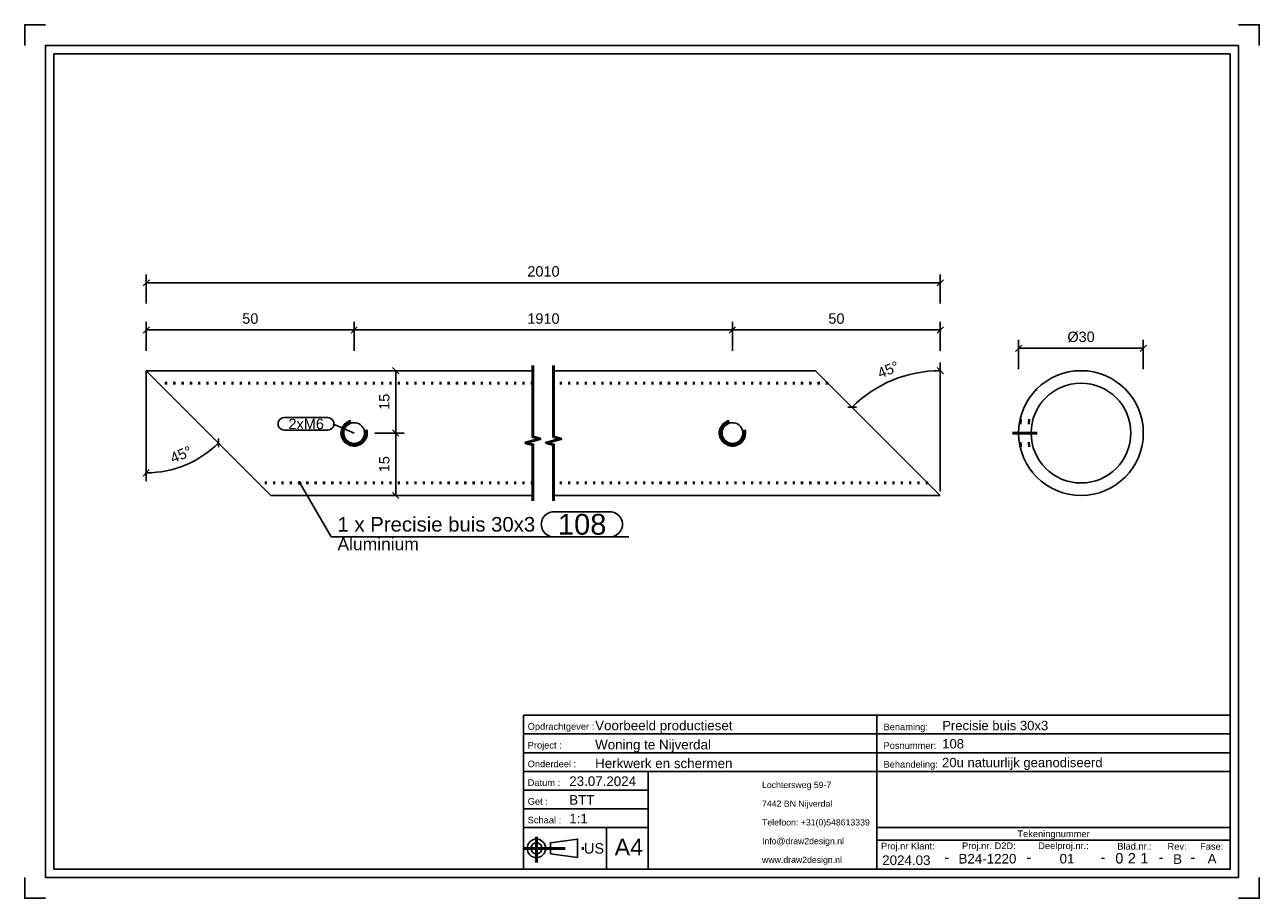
# Model space of a CAD drawing. Header units: millimetres. Extents: x 356 to 653, y -369 to -159.
import ezdxf
from ezdxf.enums import TextEntityAlignment as Align

# ---------------------------------------------------------------- set-up
doc = ezdxf.new("R2010")
doc.units = ezdxf.units.MM
doc.linetypes.add('DOT', pattern=[2, 0.5, -1.5])
doc.linetypes.add('STRICHPUNKT2', pattern=[18.5, 10, -4, 0.5, -4])
doc.layers.get('0').update_dxf_attribs({"linetype": 'CONTINUOUS'})
for name, color, linetype in [('DIM49', 4, 'CONTINUOUS'), ('LE_RED', 1, 'CONTINUOUS'), ('TXT_ALL', 7, 'CONTINUOUS'), ('TXT_DIM49', 2, 'CONTINUOUS'), ('TXT_YELLOW', 2, 'CONTINUOUS')]:
    doc.layers.add(name, color=color, linetype=linetype)
doc.layers.add('LE_ALL', color=7, linetype='CONTINUOUS', lineweight=50)
doc.styles.add('ARIAL', font='arial.ttf')

# ---------------------------------------------------------------- blocks, each defined once
blk = doc.blocks.new('TFIELD_00005', base_point=(533.11, -359.86))
at = {"layer": 'TXT_YELLOW', "style": 'ARIAL'}
for s, p in [('Lochtersweg 59-7', (533.11, -341.86)), ('7442 BN Nijverdal', (533.11, -346.36)), ('Telefoon: +31(0)548613339', (533.11, -350.86)), ('Info@draw2design.nl', (533.11, -355.36)), ('www.draw2design.nl', (533.11, -359.86))]:
    blk.add_text(s, height=1.5, dxfattribs=at).set_placement(p, align=Align.MIDDLE_LEFT)
blk = doc.blocks.new('FLEX_00004', base_point=(545.92, -362.11))
blk.add_blockref('TFIELD_00005', (533.11, -359.86))
blk = doc.blocks.new('D2D_00003', base_point=(505.98, -360.26))
blk.add_blockref('FLEX_00004', (545.92, -362.11))
blk = doc.blocks.new('TFIELD_00007', base_point=(497.65, -356.8))
at = {"layer": 'TXT_YELLOW', "style": 'ARIAL'}
blk.add_text('A4', height=4, dxfattribs=at).set_placement((497.65, -356.8), align=Align.MIDDLE_LEFT)
blk = doc.blocks.new('FLEX_00006', base_point=(501.02, -356.8))
blk.add_blockref('TFIELD_00007', (497.65, -356.8))
blk = doc.blocks.new('TFIELD_00013', base_point=(490.26, -357.11))
at = {"layer": 'TXT_YELLOW', "style": 'ARIAL'}
blk.add_text('US', height=2.5, dxfattribs=at).set_placement((490.26, -357.11), align=Align.MIDDLE_LEFT)
blk = doc.blocks.new('FLEX_00012', base_point=(490.26, -357.11))
blk.add_blockref('TFIELD_00013', (490.26, -357.11))
blk = doc.blocks.new('US_00011', base_point=(480.17, -357.11))
blk.add_line((482.19, -358.45), (488.75, -359.33))
blk.add_lwpolyline([(482.19, -358.45), (482.19, -355.78), (488.75, -354.89), (488.75, -359.33)])
for radius in [2.22, 1.33]:
    blk.add_circle((478.84, -357.11), radius)
at = {"layer": 'LE_ALL', "color": 1, "linetype": 'STRICHPUNKT2'}
for p, q in [((478.84, -354.3), (478.84, -360.52)), ((475.73, -357.11), (490.6, -357.11))]:
    blk.add_line(p, q, dxfattribs=at)
blk.add_blockref('FLEX_00012', (490.26, -357.11))
blk = doc.blocks.new('SCHRIFE_00015', base_point=(486.73, -342.11))
for p, q in [((475.73, -325.11), (560.73, -325.11)), ((475.73, -325.11), (475.73, -362.11)), ((560.73, -325.11), (645.73, -325.11)), ((560.73, -362.11), (560.73, -325.11)), ((645.73, -325.11), (645.73, -362.11)), ((475.73, -329.61), (560.73, -329.61)), ((560.73, -329.61), (645.73, -329.61)), ((475.73, -334.11), (560.73, -334.11)), ((560.73, -334.11), (645.73, -334.11)), ((475.73, -338.61), (645.73, -338.61)), ((505.73, -338.61), (505.73, -362.11)), ((505.73, -343.11), (475.73, -343.11)), ((505.73, -347.61), (475.73, -347.61)), ((505.73, -352.11), (475.73, -352.11)), ((495.73, -352.11), (495.73, -362.11)), ((645.73, -352.11), (560.73, -352.11)), ((645.73, -355.11), (560.73, -355.11)), ((645.73, -362.11), (475.73, -362.11))]:
    blk.add_line(p, q)
at = {"layer": 'TXT_YELLOW', "style": 'ARIAL'}
for s, height, p in [('Voorbeeld productieset', 2.3, (492.96, -328.72)), ('Precisie buis 30x3', 2.25, (576.45, -328.71)), ('Woning te Nijverdal', 2.3, (492.96, -333.32)), ('108', 2.25, (576.45, -333.1)), ('Herkwerk en schermen', 2.3, (492.96, -337.82)), ('20u natuurlijk geanodiseerd', 2.25, (576.41, -337.6)), ('23.07.2024', 2.3, (486.73, -342.11)), ('BTT', 2.3, (486.73, -346.61)), ('1:1', 2.3, (486.73, -351.11))]:
    blk.add_text(s, height=height, dxfattribs=at).set_placement(p)
for s, height, p in [('2024.03', 2.3, (567.82, -361.11)), ('B24-1220', 2.3, (587.33, -360.75)), ('01', 2.3, (606.47, -360.74)), ('B', 2.3, (633.07, -360.84)), ('A', 2.3, (641.37, -360.74)), ('-', 2.5, (577.56, -360.46)), ('-', 2.5, (597.3, -360.46)), ('-', 2.5, (615.13, -360.46)), ('-', 2.5, (629.07, -360.46)), ('-', 2.5, (636.72, -360.46))]:
    blk.add_text(s, height=height, dxfattribs=at).set_placement(p, align=Align.CENTER)
blk = doc.blocks.new('TFIELD_00019', base_point=(624.09, -359.49))
at = {"layer": 'TXT_ALL', "style": 'ARIAL'}
blk.add_text('1', height=2.5, dxfattribs=at).set_placement((624.09, -359.49), align=Align.MIDDLE_LEFT)
blk = doc.blocks.new('1_00018')
blk.add_blockref('TFIELD_00019', (624.09, -359.49))
blk = doc.blocks.new('TELLER1_00017')
blk.add_blockref('1_00018', (0, 0))
blk = doc.blocks.new('TFIELD_00022', base_point=(621.09, -359.49))
at = {"layer": 'TXT_ALL', "style": 'ARIAL'}
blk.add_text('2', height=2.5, dxfattribs=at).set_placement((621.09, -359.49), align=Align.MIDDLE_LEFT)
blk = doc.blocks.new('2_00021')
blk.add_blockref('TFIELD_00022', (621.09, -359.49))
blk = doc.blocks.new('TELLER2_00020')
blk.add_blockref('2_00021', (0, 0))
blk = doc.blocks.new('TFIELD_00025', base_point=(618.09, -359.49))
at = {"layer": 'TXT_ALL', "style": 'ARIAL'}
blk.add_text('0', height=2.5, dxfattribs=at).set_placement((618.09, -359.49), align=Align.MIDDLE_LEFT)
blk = doc.blocks.new('0_00024')
blk.add_blockref('TFIELD_00025', (618.09, -359.49))
blk = doc.blocks.new('TELLER3_00023')
blk.add_blockref('0_00024', (0, 0))
blk = doc.blocks.new('NL_00026', base_point=(476.73, -328.61))
at = {"layer": 'TXT_ALL', "color": 1, "style": 'ARIAL'}
blk.add_text('Tekeningnummer', height=1.6, dxfattribs=at).set_placement((603.23, -353.61), align=Align.MIDDLE_CENTER)
at = {"layer": 'TXT_YELLOW', "style": 'ARIAL'}
for s, p in [('Opdrachtgever :', (476.73, -328.61)), ('Benaming:', (562.33, -328.71)), ('Project :', (476.73, -333.11)), ('Posnummer:', (562.33, -333.21)), ('Onderdeel :', (476.73, -337.61)), ('Behandeling:', (562.33, -337.71)), ('Datum :', (476.73, -342.11)), ('Get :', (476.73, -346.61)), ('Schaal :', (476.73, -351.11)), ('Proj.nr Klant:', (561.73, -357.36)), ('Proj.nr. D2D:', (581.22, -357.29)), ('Deelproj.nr.:', (599.54, -357.28)), ('Blad.nr.:', (618.57, -357.4)), ('Rev:', (630.65, -357.44)), ('Fase:', (638.49, -357.44))]:
    blk.add_text(s, height=1.6, dxfattribs=at).set_placement(p)
blk = doc.blocks.new('SCHRIFE_00014')
for name, p in [('SCHRIFE_00015', (486.73, -342.11)), ('NL_00026', (476.73, -328.61)), ('TELLER3_00023', (0, 0)), ('TELLER2_00020', (0, 0)), ('TELLER1_00017', (0, 0))]:
    blk.add_blockref(name, p)
blk = doc.blocks.new('DINA4Q_00002', base_point=(645.73, -166.11))
for p, q in [((362.73, -362.11), (362.73, -166.11)), ((362.73, -166.11), (645.73, -166.11)), ((647.73, -164.11), (647.73, -364.11)), ((360.73, -364.11), (647.73, -364.11))]:
    blk.add_line(p, q)
for points in [[(355.73, -164.11), (355.73, -159.11), (360.73, -159.11)], [(647.73, -159.11), (652.73, -159.11), (652.73, -164.11)], [(360.73, -364.11), (360.73, -164.11), (647.73, -164.11)], [(645.73, -166.11), (645.73, -362.11), (362.73, -362.11)], [(355.73, -364.11), (355.73, -369.11), (360.73, -369.11)], [(647.73, -369.11), (652.73, -369.11), (652.73, -364.11)]]:
    blk.add_lwpolyline(points)
for name, p in [('SCHRIFE_00014', (0, 0)), ('D2D_00003', (505.98, -360.26)), ('US_00011', (480.17, -357.11)), ('FLEX_00006', (501.02, -356.8))]:
    blk.add_blockref(name, p)
blk = doc.blocks.new('_ZBL0022_00001')
blk.add_blockref('DINA4Q_00002', (645.73, -166.11))
blk = doc.blocks.new('_D1', base_point=(561.52, -244.18))
at = {"layer": 'DIM49', "color": 1}
for p, q in [((575.98, -271.28), (575.98, -240.28)), ((575.22, -241.54), (576.75, -243.01)), ((555.83, -251.09), (553.71, -251.05))]:
    blk.add_line(p, q, dxfattribs=at)
blk.add_ellipse((575.98, -272.28), major_axis=(30, 0), ratio=1, start_param=1.570792, end_param=2.35619, dxfattribs=at)
at = {"layer": 'TXT_DIM49', "style": 'ARIAL'}
for s, p in [('45', (561.52, -244.18)), ('°', (565.06, -242.71))]:
    blk.add_text(s, height=2.5, rotation=22.5001, dxfattribs=at).set_placement(p)
blk = doc.blocks.new('_D2', base_point=(391.39, -264.58))
at = {"layer": 'DIM49', "color": 1}
for p, q in [((384.98, -242.28), (384.98, -268.83)), ((402.32, -260.7), (402.37, -258.58)), ((385.71, -266.06), (384.25, -267.6))]:
    blk.add_line(p, q, dxfattribs=at)
blk.add_ellipse((384.98, -242.28), major_axis=(0, -24.55), ratio=1, start_param=0, end_param=0.785398, dxfattribs=at)
at = {"layer": 'TXT_DIM49', "style": 'ARIAL'}
for s, p in [('45', (391.39, -264.58)), ('°', (394.94, -263.11))]:
    blk.add_text(s, height=2.5, rotation=22.5001, dxfattribs=at).set_placement(p)
blk = doc.blocks.new('_D3', base_point=(408.06, -231))
at = {"layer": 'DIM49', "color": 1}
for p, q in [((384.98, -237.5), (384.98, -230.5)), ((434.98, -237.5), (434.98, -230.5)), ((385.73, -231.75), (384.23, -233.25)), ((384.98, -232.5), (434.98, -232.5)), ((434.23, -233.25), (435.73, -231.75))]:
    blk.add_line(p, q, dxfattribs=at)
at = {"layer": 'TXT_DIM49', "style": 'ARIAL'}
blk.add_text('50', height=2.5, dxfattribs=at).set_placement((408.06, -231))
blk = doc.blocks.new('_D4', base_point=(476.64, -231))
at = {"layer": 'DIM49', "color": 1}
for p, q in [((434.98, -237.5), (434.98, -230.5)), ((525.98, -237.5), (525.98, -230.5)), ((435.73, -231.75), (434.23, -233.25)), ((434.98, -232.5), (525.98, -232.5)), ((525.23, -233.25), (526.73, -231.75))]:
    blk.add_line(p, q, dxfattribs=at)
at = {"layer": 'TXT_DIM49', "style": 'ARIAL'}
blk.add_text('1910', height=2.5, dxfattribs=at).set_placement((476.64, -231))
blk = doc.blocks.new('_D5', base_point=(549.06, -231))
at = {"layer": 'DIM49', "color": 1}
for p, q in [((525.98, -237.5), (525.98, -230.5)), ((575.98, -237.5), (575.98, -230.5)), ((526.73, -231.75), (525.23, -233.25)), ((525.98, -232.5), (575.98, -232.5)), ((575.23, -233.25), (576.73, -231.75))]:
    blk.add_line(p, q, dxfattribs=at)
at = {"layer": 'TXT_DIM49', "style": 'ARIAL'}
blk.add_text('50', height=2.5, dxfattribs=at).set_placement((549.06, -231))
blk = doc.blocks.new('_D6', base_point=(476.64, -219.66))
at = {"layer": 'DIM49', "color": 1}
for p, q in [((384.98, -226.16), (384.98, -219.16)), ((575.98, -226.16), (575.98, -219.16)), ((385.73, -220.41), (384.23, -221.91)), ((384.98, -221.16), (575.98, -221.16)), ((575.23, -221.91), (576.73, -220.41))]:
    blk.add_line(p, q, dxfattribs=at)
at = {"layer": 'TXT_DIM49', "style": 'ARIAL'}
blk.add_text('2010', height=2.5, dxfattribs=at).set_placement((476.64, -219.66))
blk = doc.blocks.new('_D7', base_point=(443.48, -266.7))
at = {"layer": 'DIM49', "color": 1}
for p, q in [((439.98, -257.28), (446.98, -257.28)), ((445.73, -258.03), (444.23, -256.53)), ((444.98, -272.28), (444.98, -257.28)), ((439.98, -272.28), (446.98, -272.28)), ((444.23, -271.53), (445.73, -273.03))]:
    blk.add_line(p, q, dxfattribs=at)
at = {"layer": 'TXT_DIM49', "style": 'ARIAL'}
blk.add_text('15', height=2.5, rotation=90.0002, dxfattribs=at).set_placement((443.48, -266.7))
blk = doc.blocks.new('_D8', base_point=(443.48, -251.7))
at = {"layer": 'DIM49', "color": 1}
for p, q in [((439.98, -242.28), (446.98, -242.28)), ((445.73, -243.03), (444.23, -241.53)), ((444.98, -257.28), (444.98, -242.28)), ((439.98, -257.28), (446.98, -257.28)), ((444.23, -256.53), (445.73, -258.03))]:
    blk.add_line(p, q, dxfattribs=at)
at = {"layer": 'TXT_DIM49', "style": 'ARIAL'}
blk.add_text('15', height=2.5, rotation=90.0002, dxfattribs=at).set_placement((443.48, -251.7))
blk = doc.blocks.new('SHAPE_00059', base_point=(434.98, -257.28))
at = {"layer": 'DIM49', "color": 3}
for p, q in [((418.18, -253.57), (428.62, -253.57)), ((434.98, -257.28), (429.87, -255.07)), ((428.62, -256.57), (418.18, -256.57))]:
    blk.add_line(p, q, dxfattribs=at)
for centre, start_param, end_param in [((418.18, -255.07), 1.570796, 4.712389), ((428.62, -255.07), 4.712389, 7.853982)]:
    blk.add_ellipse(centre, major_axis=(1.5, 0), ratio=1, start_param=start_param, end_param=end_param, dxfattribs=at)
at = {"layer": 'TXT_DIM49', "style": 'ARIAL'}
blk.add_text('2xM6', height=2.5, dxfattribs=at).set_placement((419.18, -255.07), align=Align.MIDDLE_LEFT)
blk = doc.blocks.new('SHAPE_00060', base_point=(421.89, -269.28))
at = {"layer": 'DIM49', "color": 3}
for p, q in [((421.63, -269.24), (422.14, -269.24)), ((421.68, -269.44), (422.09, -269.44)), ((422, -269.04), (421.78, -269.04)), ((421.89, -269.28), (429.48, -282.21)), ((483.01, -276.21), (496.53, -276.21)), ((429.48, -282.21), (501.03, -282.21)), ((496.53, -282.21), (483.01, -282.21))]:
    blk.add_line(p, q, dxfattribs=at)
blk.add_lwpolyline([(421.7, -269.09), (421.66, -269.15), (421.63, -269.21), (421.62, -269.28), (421.63, -269.35), (421.66, -269.41), (421.7, -269.47), (421.76, -269.51), (421.82, -269.53), (421.89, -269.54), (421.96, -269.53), (422.02, -269.51), (422.07, -269.46), (422.11, -269.41), (422.14, -269.35), (422.15, -269.28), (422.14, -269.21), (422.11, -269.15), (422.07, -269.09), (422.02, -269.05), (421.95, -269.02), (421.88, -269.02), (421.82, -269.03), (421.75, -269.05)], close=True, dxfattribs=at)
for centre, start_param, end_param in [((483.01, -279.21), 1.570796, 4.712389), ((496.53, -279.21), 4.712389, 7.853982)]:
    blk.add_ellipse(centre, major_axis=(3, 0), ratio=1, start_param=start_param, end_param=end_param, dxfattribs=at)
at = {"layer": 'TXT_DIM49', "style": 'ARIAL'}
for s, height, p in [('1 x Precisie buis 30x3', 3.5, (430.98, -279.21)), ('108', 5, (484.01, -279.21)), ('Aluminium', 3, (430.98, -283.96))]:
    blk.add_text(s, height=height, dxfattribs=at).set_placement(p, align=Align.MIDDLE_LEFT)
blk = doc.blocks.new('Precisie buis 30x3_00032', base_point=(548.98, -245.28))
for p, q in [((414.98, -272.28), (384.98, -242.28)), ((477.98, -242.28), (384.98, -242.28)), ((545.98, -242.28), (482.98, -242.28)), ((575.98, -272.28), (545.98, -242.28)), ((477.98, -272.28), (414.98, -272.28)), ((575.98, -272.28), (482.98, -272.28))]:
    blk.add_line(p, q)
at = {"layer": 'LE_ALL', "color": 3, "linetype": 'DOT'}
for p, q in [((477.98, -245.28), (387.98, -245.28)), ((548.98, -245.28), (482.98, -245.28)), ((477.98, -269.28), (411.98, -269.28)), ((572.98, -269.28), (482.98, -269.28))]:
    blk.add_line(p, q, dxfattribs=at)
for points in [[(434.2, -254.38), (433.77, -254.53), (433.37, -254.75), (433.01, -255.02), (432.69, -255.35), (432.42, -255.72), (432.21, -256.13), (432.07, -256.57), (431.99, -257.02), (431.98, -257.28), (432.02, -257.73), (432.12, -258.17), (432.28, -258.59), (432.51, -258.99), (432.8, -259.34), (433.14, -259.65), (433.53, -259.9), (433.95, -260.1), (434.39, -260.22), (434.85, -260.28), (434.98, -260.28), (435.43, -260.25), (435.88, -260.14), (436.3, -259.98), (436.69, -259.75), (437.04, -259.46), (437.35, -259.12), (437.61, -258.73), (437.8, -258.31), (437.92, -257.87), (437.98, -257.41), (437.98, -257.28), (437.95, -256.83), (437.88, -256.5)], [(525.2, -254.38), (524.77, -254.53), (524.37, -254.75), (524.01, -255.02), (523.69, -255.35), (523.42, -255.72), (523.21, -256.13), (523.07, -256.57), (522.99, -257.03), (522.98, -257.28), (523.02, -257.73), (523.12, -258.17), (523.28, -258.59), (523.51, -258.99), (523.8, -259.34), (524.14, -259.65), (524.53, -259.9), (524.95, -260.1), (525.39, -260.22), (525.85, -260.28), (525.98, -260.28), (526.43, -260.25), (526.88, -260.14), (527.3, -259.98), (527.69, -259.75), (528.04, -259.46), (528.35, -259.12), (528.61, -258.73), (528.8, -258.31), (528.92, -257.87), (528.98, -257.41), (528.98, -257.28), (528.95, -256.83), (528.88, -256.5)]]:
    blk.add_lwpolyline(points, dxfattribs=at)
for name, p in [('_D6', (476.64, -219.66)), ('_D3', (408.06, -231)), ('_D4', (476.64, -231)), ('_D5', (549.06, -231)), ('_D1', (561.52, -244.18)), ('_D2', (391.39, -264.58)), ('_D8', (443.48, -251.7)), ('SHAPE_00059', (434.98, -257.28)), ('_D7', (443.48, -266.7)), ('SHAPE_00060', (421.89, -269.28))]:
    blk.add_blockref(name, p)
blk = doc.blocks.new('DIN 13-M6_00034', base_point=(434.98, -259.78))
blk.add_lwpolyline([(434.98, -259.78), (434.57, -259.75), (434.17, -259.64), (433.79, -259.48), (433.44, -259.25), (433.14, -258.96), (432.88, -258.63), (432.68, -258.26), (432.55, -257.86), (432.49, -257.45), (432.48, -257.28), (432.52, -256.87), (432.62, -256.47), (432.78, -256.09), (433.01, -255.74), (433.3, -255.43), (433.63, -255.18), (434, -254.98), (434.4, -254.85), (434.81, -254.78), (434.98, -254.78), (435.39, -254.81), (435.79, -254.91), (436.17, -255.08), (436.52, -255.31), (436.83, -255.59), (437.08, -255.93), (437.28, -256.3), (437.41, -256.7), (437.48, -257.11), (437.48, -257.28), (437.45, -257.69), (437.35, -258.09), (437.18, -258.47), (436.95, -258.82), (436.67, -259.13), (436.33, -259.38), (435.96, -259.58), (435.56, -259.71), (435.15, -259.77)], close=True)
at = {"layer": 'LE_RED'}
for points in [[(434.2, -254.38), (433.77, -254.53), (433.37, -254.75), (433.01, -255.02), (432.69, -255.35), (432.42, -255.72), (432.21, -256.13), (432.07, -256.57), (431.99, -257.02), (431.98, -257.28), (432.02, -257.73), (432.12, -258.17), (432.28, -258.59), (432.51, -258.99), (432.8, -259.34), (433.14, -259.65), (433.53, -259.9), (433.95, -260.1), (434.39, -260.22), (434.85, -260.28), (434.98, -260.28)], [(434.98, -260.28), (435.43, -260.25), (435.88, -260.14), (436.3, -259.98), (436.69, -259.75), (437.04, -259.46), (437.35, -259.12), (437.61, -258.73), (437.8, -258.31), (437.92, -257.87), (437.98, -257.41), (437.98, -257.28), (437.95, -256.83), (437.88, -256.5)]]:
    blk.add_lwpolyline(points, dxfattribs=at)
blk = doc.blocks.new('DIN 13-M6_00033')
blk.add_blockref('DIN 13-M6_00034', (434.98, -259.78))
blk = doc.blocks.new('DIN 13-M6_00036', base_point=(525.98, -254.78))
blk.add_lwpolyline([(525.98, -254.78), (526.39, -254.81), (526.79, -254.91), (527.17, -255.08), (527.52, -255.31), (527.83, -255.59), (528.08, -255.93), (528.28, -256.3), (528.41, -256.7), (528.48, -257.11), (528.48, -257.28), (528.45, -257.69), (528.35, -258.09), (528.18, -258.47), (527.95, -258.82), (527.67, -259.13), (527.33, -259.38), (526.96, -259.58), (526.56, -259.71), (526.15, -259.77), (525.98, -259.78), (525.57, -259.75), (525.17, -259.64), (524.79, -259.48), (524.44, -259.25), (524.14, -258.96), (523.88, -258.63), (523.68, -258.26), (523.55, -257.86), (523.49, -257.45), (523.48, -257.28), (523.52, -256.87), (523.62, -256.47), (523.78, -256.09), (524.01, -255.74), (524.3, -255.43), (524.63, -255.18), (525, -254.98), (525.4, -254.85), (525.81, -254.78)], close=True)
at = {"layer": 'LE_RED'}
blk.add_lwpolyline([(525.2, -254.38), (524.77, -254.53), (524.37, -254.75), (524.01, -255.02), (523.69, -255.35), (523.42, -255.72), (523.21, -256.13), (523.07, -256.57), (522.99, -257.03), (522.98, -257.28), (523.02, -257.73), (523.12, -258.17), (523.28, -258.59), (523.51, -258.99), (523.8, -259.34), (524.14, -259.65), (524.53, -259.9), (524.95, -260.1), (525.39, -260.22), (525.85, -260.28), (525.98, -260.28), (526.43, -260.25), (526.88, -260.14), (527.3, -259.98), (527.69, -259.75), (528.04, -259.46), (528.35, -259.12), (528.61, -258.73), (528.8, -258.31), (528.92, -257.87), (528.98, -257.41), (528.98, -257.28), (528.95, -256.83), (528.88, -256.5)], dxfattribs=at)
blk = doc.blocks.new('DIN 13-M6_00035')
blk.add_blockref('DIN 13-M6_00036', (525.98, -254.78))
blk = doc.blocks.new('Precisie buis 30x3_00031')
for name, p in [('Precisie buis 30x3_00032', (548.98, -245.28)), ('DIN 13-M6_00033', (0, 0)), ('DIN 13-M6_00035', (0, 0))]:
    blk.add_blockref(name, p)
blk = doc.blocks.new('Sierregel_00030')
blk.add_blockref('Precisie buis 30x3_00031', (0, 0))
blk = doc.blocks.new('Sierregels_00029')
blk.add_blockref('Sierregel_00030', (0, 0))
blk = doc.blocks.new('_A3D0064_00028')
blk.add_blockref('Sierregels_00029', (0, 0))
blk = doc.blocks.new('_SHORTEN_00037', base_point=(477.98, -273.53))
at = {"layer": 'LE_ALL', "color": 4}
for points in [[(477.98, -273.53), (477.98, -260.09), (476.23, -259.62), (479.73, -258.69), (477.98, -258.22), (477.98, -241.03)], [(482.98, -273.53), (482.98, -260.09), (481.23, -259.62), (484.73, -258.69), (482.98, -258.22), (482.98, -241.03)]]:
    blk.add_lwpolyline(points, dxfattribs=at)
blk = doc.blocks.new('_ANS0064_00027')
for name, p in [('_A3D0064_00028', (0, 0)), ('_SHORTEN_00037', (477.98, -273.53))]:
    blk.add_blockref(name, p)
blk = doc.blocks.new('_D9', base_point=(606.57, -235.39))
at = {"layer": 'DIM49', "color": 1}
for p, q in [((595.58, -236.14), (594.08, -237.64)), ((594.83, -241.89), (594.83, -234.89)), ((594.83, -236.89), (624.83, -236.89)), ((624.08, -237.64), (625.58, -236.14)), ((624.83, -241.89), (624.83, -234.89))]:
    blk.add_line(p, q, dxfattribs=at)
at = {"layer": 'TXT_DIM49', "style": 'ARIAL'}
for s, p in [('Ø', (606.57, -235.39)), ('30', (609.25, -235.39))]:
    blk.add_text(s, height=2.5, dxfattribs=at).set_placement(p)
blk = doc.blocks.new('Precisie buis 30x3_00043', base_point=(595.13, -260.28))
for radius in [15, 12]:
    blk.add_circle((609.83, -257.28), radius)
at = {"layer": 'LE_ALL', "color": 3, "linetype": 'DOT'}
for p, q in [((595.13, -254.28), (598.21, -254.28)), ((595.13, -260.28), (598.21, -260.28))]:
    blk.add_line(p, q, dxfattribs=at)
blk.add_blockref('_D9', (606.57, -235.39))
blk = doc.blocks.new('_00045', base_point=(593.33, -257.28))
at = {"layer": 'LE_ALL', "color": 1, "linetype": 'STRICHPUNKT2'}
blk.add_line((593.33, -257.28), (599.33, -257.28), dxfattribs=at)
blk.add_line((593.33, -257.28), (599.33, -257.28), dxfattribs=at)
blk = doc.blocks.new('_00044')
blk.add_blockref('_00045', (593.33, -257.28))
blk = doc.blocks.new('DIN 13-M6_00047', base_point=(595.04, -254.78))
at = {"layer": 'LE_ALL', "color": 3, "linetype": 'DOT'}
for p, q in [((595.04, -254.78), (598.09, -254.78)), ((595.13, -254.28), (598.21, -254.28)), ((595.04, -259.78), (598.09, -259.78)), ((595.13, -260.28), (598.21, -260.28))]:
    blk.add_line(p, q, dxfattribs=at)
blk = doc.blocks.new('DIN 13-M6_00046')
blk.add_blockref('DIN 13-M6_00047', (595.04, -254.78))
blk = doc.blocks.new('Precisie buis 30x3_00042')
for name, p in [('Precisie buis 30x3_00043', (595.13, -260.28)), ('DIN 13-M6_00046', (0, 0)), ('_00044', (0, 0))]:
    blk.add_blockref(name, p)
blk = doc.blocks.new('Sierregel_00041')
blk.add_blockref('Precisie buis 30x3_00042', (0, 0))
blk = doc.blocks.new('Sierregels_00040')
blk.add_blockref('Sierregel_00041', (0, 0))
blk = doc.blocks.new('_A3D0065_00039')
blk.add_blockref('Sierregels_00040', (0, 0))
blk = doc.blocks.new('_ANS0065_00038')
blk.add_blockref('_A3D0065_00039', (0, 0))

msp = doc.modelspace()

# ---------------------------------------------------------------- block references
for name in ['_ZBL0022_00001', '_ANS0064_00027', '_ANS0065_00038']:
    msp.add_blockref(name, (0, 0))

doc.saveas('drawing.dxf')
